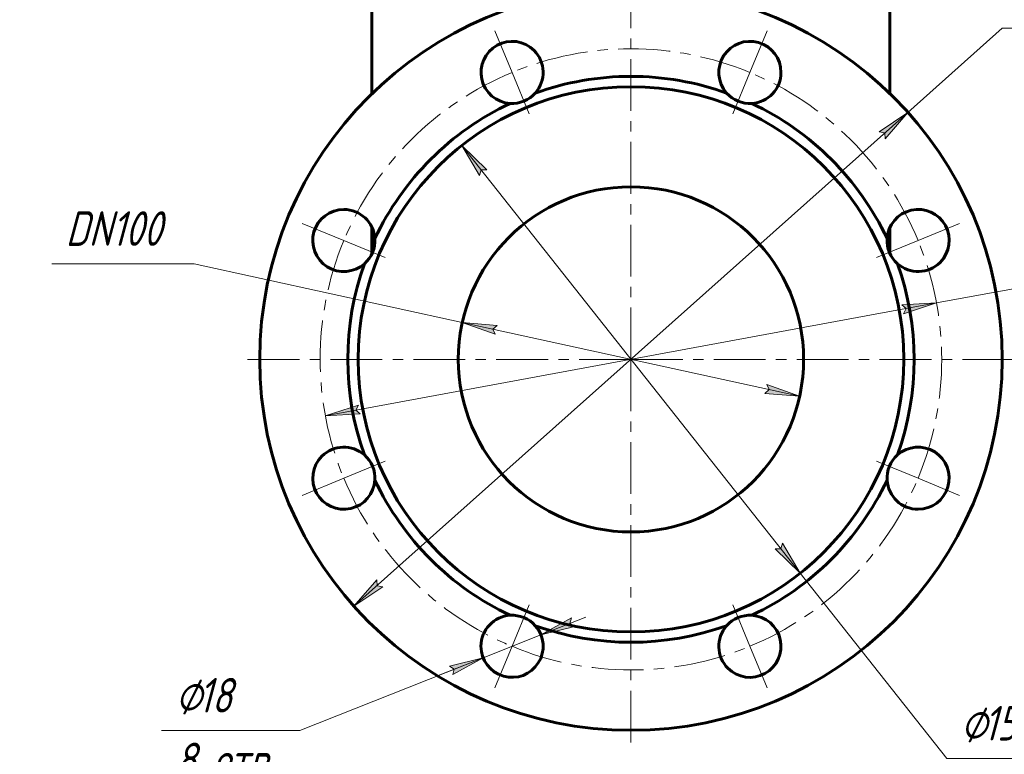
# Model space of a CAD drawing. Header units: millimetres. Extents: x 0 to 594, y 0 to 420.
# Tile 6 of 9: x 334 to 477, y 84 to 190. Entities that reach past the tile are written whole.
import ezdxf

# ---------------------------------------------------------------- set-up
doc = ezdxf.new("R2010")
doc.units = ezdxf.units.MM
for name, pattern in [('K5LT_AXLED', [12, 7.5, -1.5, 1.5, -1.5]), ('K5LT_BASIC', [0]), ('K5LT_THIN', [0])]:
    doc.linetypes.add(name, pattern=pattern)
doc.layers.add('Системный слой', color=7, linetype='Continuous')
doc.layers.add('Системный слой (1)', color=7, linetype='Continuous', true_color=0x6c6c6c)
doc.styles.add('KDIMTEXTSTYLE', font='txt', dxfattribs={"width": 0.96, "oblique": 15, "height": 5})
doc.styles.add('KTEXTSTYLE', font='txt', dxfattribs={"width": 0.96, "height": 5})
doc.dimstyles.new('KDIMSTYLE (0.50)', dxfattribs={"dimtxt": 5, "dimasz": 1, "dimexe": 2, "dimexo": 0, "dimgap": 1, "dimtad": 1, "dimlfac": 2, "dimtxsty": 'KDIMTEXTSTYLE', "dimsah": 1, "dimcen": 0, "dimdle": 1, "dimadec": 0, "dimazin": 0, "dimtfac": 0.667, "dimtmove": 0, "dimatfit": 3, "dimfxl": 1, "dimtvp": 1, "dimtolj": 1, "dimtzin": 0, "dimarcsym": 0})

# ---------------------------------------------------------------- blocks, each defined once
blk = doc.blocks.new('U37')
at = {"layer": 'Системный слой (1)', "color": 143, "linetype": 'K5LT_BASIC', "lineweight": 60, "true_color": 0x33acca}
for p, q in [((385.32, 179.66), (385.32, 203.97)), ((385.32, 159.97), (385.32, 160.28))]:
    blk.add_line(p, q, dxfattribs=at)
blk = doc.blocks.new('U39')
at = {"layer": 'Системный слой (1)', "color": 143, "linetype": 'K5LT_BASIC', "lineweight": 60, "true_color": 0x33acca}
for p, q in [((460.32, 203.97), (460.32, 179.66)), ((460.32, 160.28), (460.32, 159.97))]:
    blk.add_line(p, q, dxfattribs=at)
blk = doc.blocks.new('U59')
at = {"layer": 'Системный слой (1)', "color": 30, "linetype": 'K5LT_AXLED', "lineweight": 18, "true_color": 0xff8000}
for q in [(422.82, 196.9), (367.07, 141.15), (478.57, 141.15), (422.82, 85.4)]:
    blk.add_line((422.82, 141.15), q, dxfattribs=at)
blk = doc.blocks.new('U61')
at = {"layer": 'Системный слой (1)', "color": 30, "linetype": 'K5LT_AXLED', "lineweight": 18, "true_color": 0xff8000}
for p, q in [((405.6, 182.73), (403.12, 188.73)), ((440.04, 182.73), (442.53, 188.73)), ((408.09, 176.72), (405.6, 182.73)), ((437.56, 176.72), (440.04, 182.73)), ((381.25, 158.37), (375.24, 160.86)), ((464.4, 158.37), (470.4, 160.86)), ((387.25, 155.89), (381.25, 158.37)), ((458.39, 155.89), (464.4, 158.37)), ((387.25, 126.42), (381.25, 123.93)), ((458.39, 126.42), (464.4, 123.93)), ((381.25, 123.93), (375.24, 121.45)), ((464.4, 123.93), (470.4, 121.45)), ((408.09, 105.58), (405.6, 99.58)), ((437.56, 105.58), (440.04, 99.58)), ((405.6, 99.58), (403.12, 93.57)), ((440.04, 99.58), (442.53, 93.57))]:
    blk.add_line(p, q, dxfattribs=at)
for start, end in [(67.5, 112.5), (112.5, 157.5), (22.5, 67.5), (157.5, 202.5), (337.5, 22.5), (202.5, 247.5), (292.5, 337.5), (247.5, 292.5)]:
    blk.add_arc((422.82, 141.15), 45, start, end, dxfattribs=at)
blk = doc.blocks.new('D3')
at = {"layer": 'Системный слой (1)'}
for points in [[(459.63, 173.12), (462.93, 176.94), (458.76, 174.1), (459.57, 173.95)], [(382.72, 105.37), (386.89, 108.2), (386.08, 108.36), (386.01, 109.19)]]:
    blk.add_hatch(color=7, dxfattribs=at).paths.add_polyline_path(points)
at = {"layer": 'Системный слой (1)', "color": 7, "linetype": 'K5LT_THIN', "lineweight": 18, "true_color": 0xffffff}
for p, q in [((462.93, 176.94), (476.57, 189.12)), ((476.57, 189.12), (493.77, 189.12)), ((382.72, 105.37), (462.93, 176.94)), ((458.76, 174.1), (462.93, 176.94)), ((462.93, 176.94), (459.63, 173.12)), ((459.57, 173.95), (458.76, 174.1)), ((459.63, 173.12), (459.57, 173.95)), ((382.72, 105.37), (386.01, 109.19)), ((386.01, 109.19), (386.08, 108.36)), ((386.08, 108.36), (386.89, 108.2)), ((386.89, 108.2), (382.72, 105.37))]:
    blk.add_line(p, q, dxfattribs=at)
blk.add_wipeout([(478.57, 190.12), (478.57, 197.5), (491.24, 197.5), (491.24, 190.12)]).dxf.layer = 'Системный слой (1)'
at = {"layer": 'Системный слой (1)', "color": 7, "char_height": 5, "attachment_point": 1, "style": 'KTEXTSTYLE'}
for s, insert in [('\\fArial|b0|c204|p34;\\H5.0;\\W1.000;\\Q15;\\fGOST Type AU|b0|i0|c204|p34;\\Q15;\\W0.960;⌀', (478.57, 196.71)), ('\\fArial|b0|c204|p34;\\H5.0;\\W1.000;\\Q15;\\fGOST Type AU|b0|i0|c204|p34;\\Q15;\\W0.960;215', (481.88, 196.71))]:
    blk.add_mtext(s, dxfattribs=dict(at, insert=insert))
blk = doc.blocks.new('KDIMARROW_01')
at = {"layer": 'Системный слой'}
blk.add_hatch(color=0, dxfattribs=at).paths.add_polyline_path([(-5, -0.66), (0, 0), (-5, 0.66), (-4.5, 0)])
at = {"layer": 'Системный слой', "color": 0, "linetype": 'K5LT_THIN', "lineweight": 18}
for p, q in [((-4.5, 0), (-5, 0.66)), ((-5, 0.66), (0, 0)), ((0, 0), (-5, -0.66)), ((-5, -0.66), (-4.5, 0))]:
    blk.add_line(p, q, dxfattribs=at)
at = {"layer": 'Системный слой (1)', "color": 0, "linetype": 'K5LT_THIN', "lineweight": 18}
blk.add_line((422.82, 141.15), (422.32, 141.15), dxfattribs=at)
blk = doc.blocks.new('D4')
at = {"layer": 'Системный слой (1)'}
for points in [[(462.28, 147.76), (467.08, 149.32), (462.04, 149.06), (462.65, 148.5)], [(383.61, 133.25), (383, 133.81), (383.37, 134.54), (378.57, 132.99)]]:
    blk.add_hatch(color=7, dxfattribs=at).paths.add_polyline_path(points)
at = {"layer": 'Системный слой (1)', "color": 7, "linetype": 'K5LT_THIN', "lineweight": 18, "true_color": 0xffffff}
for p, q in [((467.08, 149.32), (485.57, 152.73)), ((485.57, 152.73), (503.16, 152.73)), ((378.57, 132.99), (467.08, 149.32)), ((462.04, 149.06), (467.08, 149.32)), ((462.65, 148.5), (462.04, 149.06)), ((467.08, 149.32), (462.28, 147.76)), ((462.28, 147.76), (462.65, 148.5)), ((378.57, 132.99), (383.37, 134.54)), ((383.37, 134.54), (383, 133.81)), ((383.61, 133.25), (378.57, 132.99)), ((383, 133.81), (383.61, 133.25))]:
    blk.add_line(p, q, dxfattribs=at)
blk.add_wipeout([(487.57, 153.73), (487.57, 161.11), (500.62, 161.11), (500.62, 153.73)]).dxf.layer = 'Системный слой (1)'
at = {"layer": 'Системный слой (1)', "color": 7, "char_height": 5, "attachment_point": 1, "style": 'KTEXTSTYLE'}
for s, insert in [('\\fArial|b0|c204|p34;\\H5.0;\\W1.000;\\Q15;\\fGOST Type AU|b0|i0|c204|p34;\\Q15;\\W0.960;⌀', (487.57, 160.32)), ('\\fArial|b0|c204|p34;\\H5.0;\\W1.000;\\Q15;\\fGOST Type AU|b0|i0|c204|p34;\\Q15;\\W0.960;180', (490.87, 160.32))]:
    blk.add_mtext(s, dxfattribs=dict(at, insert=insert))
blk = doc.blocks.new('D5')
at = {"layer": 'Системный слой (1)'}
for points in [[(401.94, 168.62), (398.32, 172.13), (400.9, 167.8), (401.11, 168.6)], [(447.33, 110.17), (444.74, 114.5), (444.54, 113.7), (443.71, 113.69)]]:
    blk.add_hatch(color=7, dxfattribs=at).paths.add_polyline_path(points)
at = {"layer": 'Системный слой (1)', "color": 7, "linetype": 'K5LT_THIN', "lineweight": 18, "true_color": 0xffffff}
for p, q in [((398.32, 172.13), (401.94, 168.62)), ((400.9, 167.8), (398.32, 172.13)), ((398.32, 172.13), (447.33, 110.17)), ((401.11, 168.6), (400.9, 167.8)), ((401.94, 168.62), (401.11, 168.6)), ((444.54, 113.7), (444.74, 114.5)), ((444.74, 114.5), (447.33, 110.17)), ((443.71, 113.69), (444.54, 113.7)), ((447.33, 110.17), (443.71, 113.69)), ((447.33, 110.17), (468.56, 83.34)), ((468.56, 83.34), (485.75, 83.34))]:
    blk.add_line(p, q, dxfattribs=at)
blk.add_wipeout([(470.56, 84.34), (470.56, 91.72), (483.23, 91.72), (483.23, 84.34)]).dxf.layer = 'Системный слой (1)'
at = {"layer": 'Системный слой (1)', "color": 7, "char_height": 5, "attachment_point": 1, "style": 'KTEXTSTYLE'}
for s, insert in [('\\fArial|b0|c204|p34;\\H5.0;\\W1.000;\\Q15;\\fGOST Type AU|b0|i0|c204|p34;\\Q15;\\W0.960;⌀', (470.56, 90.93)), ('\\fArial|b0|c204|p34;\\H5.0;\\W1.000;\\Q15;\\fGOST Type AU|b0|i0|c204|p34;\\Q15;\\W0.960;158', (473.86, 90.93))]:
    blk.add_mtext(s, dxfattribs=dict(at, insert=insert))
blk = doc.blocks.new('D6')
at = {"layer": 'Системный слой (1)'}
for points in [[(402.8, 145.54), (403.43, 146.08), (398.4, 146.5), (403.15, 144.79)], [(447.24, 135.8), (442.5, 137.52), (442.85, 136.77), (442.22, 136.23)]]:
    blk.add_hatch(color=7, dxfattribs=at).paths.add_polyline_path(points)
at = {"layer": 'Системный слой (1)', "color": 7, "linetype": 'K5LT_THIN', "lineweight": 18, "true_color": 0xffffff}
for p, q in [((359.59, 155.01), (338.96, 155.01)), ((398.4, 146.5), (359.59, 155.01)), ((398.4, 146.5), (403.43, 146.08)), ((403.15, 144.79), (398.4, 146.5)), ((447.24, 135.8), (398.4, 146.5)), ((403.43, 146.08), (402.8, 145.54)), ((402.8, 145.54), (403.15, 144.79)), ((442.85, 136.77), (442.5, 137.52)), ((442.5, 137.52), (447.24, 135.8)), ((442.22, 136.23), (442.85, 136.77)), ((447.24, 135.8), (442.22, 136.23))]:
    blk.add_line(p, q, dxfattribs=at)
blk.add_wipeout([(340.96, 156.01), (340.96, 163.39), (356.93, 163.39), (356.93, 156.01)]).dxf.layer = 'Системный слой (1)'
at = {"layer": 'Системный слой (1)', "color": 7, "insert": (340.96, 162.6), "char_height": 5, "attachment_point": 1, "style": 'KTEXTSTYLE'}
blk.add_mtext('\\fArial|b0|c204|p34;\\H5.0;\\W1.000;\\Q15;\\fGOST Type AU|b0|i0|c204|p34;\\Q15;\\W0.960;DN100', dxfattribs=at)
blk = doc.blocks.new('D7')
at = {"layer": 'Системный слой (1)'}
for points in [[(413.97, 102.89), (414.68, 102.47), (409.79, 101.24), (414.19, 103.69)], [(397.01, 95.47), (401.42, 97.92), (396.53, 96.69), (397.24, 96.26)]]:
    blk.add_hatch(color=7, dxfattribs=at).paths.add_polyline_path(points)
at = {"layer": 'Системный слой (1)', "color": 7, "linetype": 'K5LT_THIN', "lineweight": 18, "true_color": 0xffffff}
for p, q in [((409.79, 101.24), (416.29, 103.82)), ((414.19, 103.69), (409.79, 101.24)), ((413.97, 102.89), (414.19, 103.69)), ((414.68, 102.47), (413.97, 102.89)), ((409.79, 101.24), (401.42, 97.92)), ((409.79, 101.24), (414.68, 102.47)), ((401.42, 97.92), (374.87, 87.4)), ((401.42, 97.92), (394.91, 95.34)), ((401.42, 97.92), (396.53, 96.69)), ((397.01, 95.47), (401.42, 97.92)), ((396.53, 96.69), (397.24, 96.26)), ((397.24, 96.26), (397.01, 95.47))]:
    blk.add_line(p, q, dxfattribs=at)
blk.add_wipeout([(356.86, 79.02), (356.86, 95.79), (372.23, 95.79), (372.23, 79.02)]).dxf.layer = 'Системный слой (1)'
blk.add_line((374.87, 87.4), (354.86, 87.4), dxfattribs=at)
at = {"layer": 'Системный слой (1)', "color": 7, "char_height": 5, "attachment_point": 1, "style": 'KTEXTSTYLE'}
for s, insert in [('\\fArial|b0|c204|p34;\\H5.0;\\W1.000;\\Q15;\\fGOST Type AU|b0|i0|c204|p34;\\Q15;\\W0.960;⌀', (356.86, 94.99)), ('\\fArial|b0|c204|p34;\\H5.0;\\W1.000;\\Q15;\\fGOST Type AU|b0|i0|c204|p34;\\Q15;\\W0.960;18', (360.17, 94.99)), ('\\fArial|b0|c204|p34;\\H5.0;\\W1.000;\\Q15;\\fGOST Type AU|b0|i0|c204|p34;\\Q15;\\W0.960;8 отв.', (356.86, 85.61))]:
    blk.add_mtext(s, dxfattribs=dict(at, insert=insert))

msp = doc.modelspace()

# ---------------------------------------------------------------- linework, layer by layer
at = {"layer": 'Системный слой (1)', "color": 143, "linetype": 'K5LT_BASIC', "lineweight": 60, "true_color": 0x33acca}
for p, q in [((385.3239, 156.4646), (385.3239, 159.9657)), ((460.3239, 159.9657), (460.3239, 156.4646))]:
    msp.add_line(p, q, dxfattribs=at)
for radius in [53.75, 39.5, 25]:
    msp.add_circle((422.8239, 141.1538), radius, dxfattribs=at)
for centre, radius, start, end in [((405.6031, 182.7284), 4.5, 45, 266.577046), ((440.0447, 182.7284), 4.5, 0, 221.577046), ((405.6031, 182.7284), 4.5, 318.422954, 45), ((440.0447, 182.7284), 4.5, 273.422954, 0), ((422.8239, 141.1538), 41, 90, 109.749823), ((422.8239, 141.1538), 41, 70.250177, 90), ((405.6031, 182.7284), 4.5, 266.577046, 318.422954), ((440.0447, 182.7284), 4.5, 221.577046, 273.422954), ((422.8239, 141.1538), 41, 115.250177, 154.749823), ((422.8239, 141.1538), 41, 25.250177, 64.749823), ((381.2493, 158.3746), 4.5, 90, 311.577046), ((381.2493, 158.3746), 4.5, 3.422954, 90), ((464.3985, 158.3746), 4.5, 315, 176.577046), ((381.2493, 158.3746), 4.5, 311.577046, 3.422954), ((464.3985, 158.3746), 4.5, 176.577046, 228.422954), ((422.8239, 141.1538), 41, 160.250177, 199.749823), ((464.3985, 158.3746), 4.5, 228.422954, 315), ((422.8239, 141.1538), 41, 340.250177, 19.749823), ((381.2493, 123.9331), 4.5, 48.422954, 135), ((464.3985, 123.9331), 4.5, 270, 131.577046), ((381.2493, 123.9331), 4.5, 135, 356.577046), ((381.2493, 123.9331), 4.5, 356.577046, 48.422954), ((464.3985, 123.9331), 4.5, 131.577046, 183.422954), ((422.8239, 141.1538), 41, 205.250177, 244.749823), ((422.8239, 141.1538), 41, 295.250177, 334.749823), ((464.3985, 123.9331), 4.5, 183.422954, 270), ((405.6031, 99.5792), 4.5, 93.422954, 180), ((405.6031, 99.5792), 4.5, 41.577046, 93.422954), ((440.0447, 99.5792), 4.5, 86.577046, 138.422954), ((440.0447, 99.5792), 4.5, 225, 86.577046), ((405.6031, 99.5792), 4.5, 180, 41.577046), ((422.8239, 141.1538), 41, 250.250177, 289.749823), ((440.0447, 99.5792), 4.5, 138.422954, 225)]:
    msp.add_arc(centre, radius, start, end, dxfattribs=at)

# ---------------------------------------------------------------- block references
at = {"layer": 'Системный слой (1)'}
for name in ['U37', 'U39', 'U59', 'U61']:
    msp.add_blockref(name, (0, 0), dxfattribs=at)

# ---------------------------------------------------------------- next in the draw order: dimensions: what is measured, and where the dimension line sits
at = {"layer": 'Системный слой (1)', "color": 7}
dim = msp.add_diameter_dim_2p(p1=(342.6179, 69.577), p2=(503.0299, 212.7307), dimstyle='KDIMSTYLE (0.50)', override={"dimtih": 1, "dimtoh": 1, "dimpost": '\\fGOST Type AU|b0|c204|p34;\\H5.0;\\W0.960;\\Q15;<>', "dimblk1": 'KDIMARROW_01', "dimblk2": 'KDIMARROW_01', "dimclrt": 7, "dimtol": 1, "dimtp": 0, "dimtm": 0, "dimtdec": 5, "dimtmove": 1, "dimatfit": 2, "dimtolj": 1}, dxfattribs=at)
dim.commit()
dim.dimension.update_dxf_attribs({"geometry": 'D3', "text_midpoint": (478.5739, 189.121), "dimtype": 163})

# ---------------------------------------------------------------- next in the draw order: dimensions: what is measured, and where the dimension line sits
dim = msp.add_diameter_dim_2p(p1=(334.3173, 124.8263), p2=(511.3305, 157.4814), dimstyle='KDIMSTYLE (0.50)', override={"dimtih": 1, "dimtoh": 1, "dimpost": '\\fGOST Type AU|b0|c204|p34;\\H5.0;\\W0.960;\\Q15;<>', "dimblk1": 'KDIMARROW_01', "dimblk2": 'KDIMARROW_01', "dimclrt": 7, "dimtol": 1, "dimtp": 0, "dimtm": 0, "dimtdec": 5, "dimtmove": 1, "dimatfit": 2, "dimtolj": 1}, dxfattribs=at)
dim.commit()
dim.dimension.update_dxf_attribs({"geometry": 'D4', "text_midpoint": (487.5668, 152.7285), "dimtype": 163})

# ---------------------------------------------------------------- next in the draw order: dimensions: what is measured, and where the dimension line sits
dim = msp.add_diameter_dim_2p(p1=(373.8114, 203.1117), p2=(471.8364, 79.196), dimstyle='KDIMSTYLE (0.50)', override={"dimtih": 1, "dimtoh": 1, "dimpost": '\\fGOST Type AU|b0|c204|p34;\\H5.0;\\W0.960;\\Q15;<>', "dimblk1": 'KDIMARROW_01', "dimblk2": 'KDIMARROW_01', "dimclrt": 7, "dimtol": 1, "dimtp": 0, "dimtm": 0, "dimtdec": 5, "dimtmove": 1, "dimatfit": 2, "dimtolj": 1}, dxfattribs=at)
dim.commit()
dim.dimension.update_dxf_attribs({"geometry": 'D5', "text_midpoint": (470.5559, 83.3429), "dimtype": 163})

# ---------------------------------------------------------------- next in the draw order: dimensions: what is measured, and where the dimension line sits
dim = msp.add_diameter_dim_2p(p1=(471.6652, 130.4523), p2=(373.9826, 151.8554), dimstyle='KDIMSTYLE (0.50)', override={"dimtih": 1, "dimtoh": 1, "dimpost": '\\fGOST Type AU|b0|c204|p34;\\H5.0;\\W0.960;\\Q15;<>', "dimblk1": 'KDIMARROW_01', "dimblk2": 'KDIMARROW_01', "dimclrt": 7, "dimtol": 1, "dimtp": 0, "dimtm": 0, "dimtdec": 5, "dimtmove": 1, "dimatfit": 2, "dimtolj": 1}, dxfattribs=at)
dim.commit()
dim.dimension.update_dxf_attribs({"geometry": 'D6', "text_midpoint": (357.5929, 155.0083), "dimtype": 163})
dim = msp.add_diameter_dim_2p(p1=(413.9704, 102.8942), p2=(397.2359, 96.2642), dimstyle='KDIMSTYLE (0.50)', override={"dimtih": 1, "dimtoh": 1, "dimpost": '\\fGOST Type AU|b0|c204|p34;\\H5.0;\\W0.960;\\Q15;<>\\X\\fGOST Type AU|b0|c204|p34;\\H5.0;\\W0.960;\\Q15;\\fGOST Type AU|b0|i0|c204|p34;\\Q15;8 отв.', "dimblk1": 'KDIMARROW_01', "dimblk2": 'KDIMARROW_01', "dimclrt": 7, "dimtol": 1, "dimtp": 0, "dimtm": 0, "dimtdec": 5, "dimtmove": 1, "dimatfit": 2, "dimtolj": 1}, dxfattribs=at)
dim.commit()
dim.dimension.update_dxf_attribs({"geometry": 'D7', "text_midpoint": (372.8717, 87.4038)})

doc.saveas('drawing.dxf')
